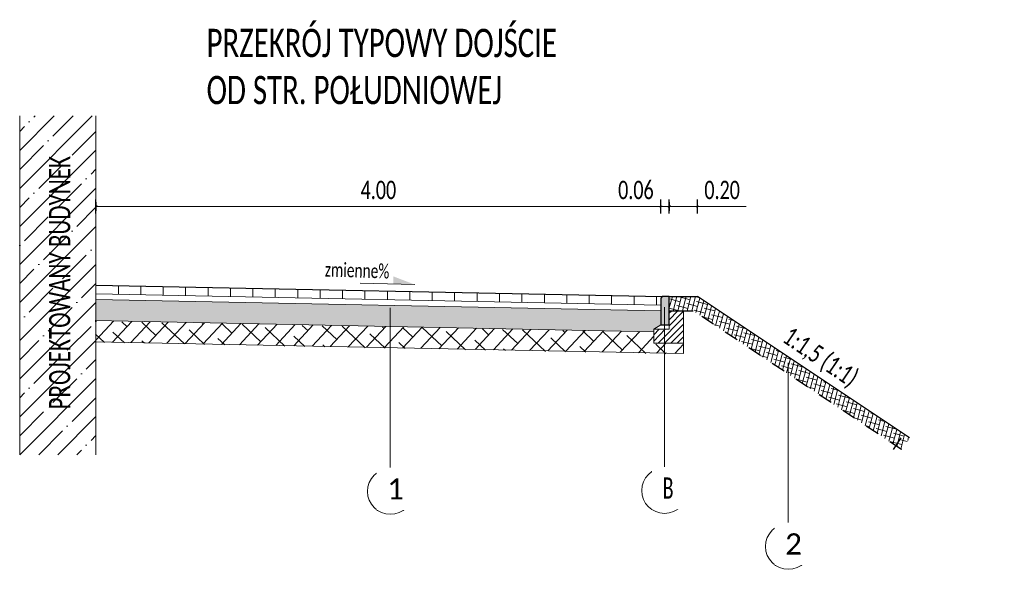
# Model space of a CAD drawing. Header units: metres. Extents: x 895653 to 4651324, y -577725 to 5338768.
# Tile 3 of 5: x 4651298.84 to 4651305.81, y 5338758.45 to 5338762.35. Entities that reach past the tile are written whole.
import ezdxf
from ezdxf.lldxf.tags import DXFTag

# ---------------------------------------------------------------- set-up
doc = ezdxf.new("R2010")
doc.units = ezdxf.units.M
doc.linetypes.add('DASHED', pattern=[0.75, 0.5, -0.25])
for name, color, linetype, lineweight in [('!0016_GM_DR_WYMIARY', 7, 'Continuous', 30), ('!009_GM_DR_OBRZEŻA', 7, 'Continuous', 15), ('00_DR_WYMIAR', 101, 'Continuous', 15), ('00_DR_WYPEŁNIENIA_INNE', 151, 'Continuous', 5), ('C-DROGI-PRZEKROJE', 7, 'Continuous', 13), ('D_wymiar', 101, 'Continuous', 30), ('Warstwa 1', 7, 'Continuous', 0)]:
    doc.layers.add(name, color=color, linetype=linetype, lineweight=lineweight)
doc.styles.add('D50_OPISY_DROGI', font='calibril.ttf', dxfattribs={"width": 0.7, "height": 0.13})
tags = doc.linetypes.add('DASH', pattern=[15, 10, -5]).pattern_tags.tags
tags[6:7] = [DXFTag(74, 4), DXFTag(75, 0), DXFTag(340, '0'), DXFTag(46, 0.0), DXFTag(50, 0.0), DXFTag(44, 0.0), DXFTag(45, 0.0)]
tags[4:5] = [DXFTag(74, 4), DXFTag(75, 0), DXFTag(340, '0'), DXFTag(46, 0.0), DXFTag(50, 0.0), DXFTag(44, 0.0), DXFTag(45, 0.0)]
doc.dimstyles.new('DROGI_50', dxfattribs={"dimtxt": 0.13, "dimasz": 0.003, "dimexe": 0.05, "dimexo": 0.01, "dimgap": 0.05, "dimtad": 1, "dimzin": 1, "dimdsep": 46, "dimtxsty": 'D50_OPISY_DROGI', "dimblk": 'znak1', "dimcen": 2.5, "dimclrd": 256, "dimclrt": 256, "dimadec": 0, "dimazin": 0, "dimtfac": 1, "dimtmove": 0, "dimatfit": 3, "dimfxl": 0.05, "dimfxlon": 1, "dimlwd": 13, "dimarcsym": 0})

# ---------------------------------------------------------------- blocks, each defined once
blk = doc.blocks.new('obrzeże 6')
at = {"layer": '!0016_GM_DR_WYMIARY', "linetype": 'Continuous', "lineweight": 30, "transparency": 33554528}
h = blk.add_hatch(color=252, dxfattribs=at)
h.dxf.hatch_style = 1
h.paths.add_polyline_path([(-0.009999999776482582, -0.2000000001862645), (0.04999999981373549, -0.2000000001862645), (0.04999999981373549, 0), (0, 0), (-0.009999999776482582, -0.009999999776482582)])
at = {"layer": '!0016_GM_DR_WYMIARY', "linetype": 'Continuous', "lineweight": 18, "transparency": 33554687}
h = blk.add_hatch(dxfattribs=at)
h.set_pattern_fill('ANSI31', color=256, scale=0.01)
h.set_pattern_definition([(45, (-0.05999999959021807, -0.3300000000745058), (-0.02245064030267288, 0.02245064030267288), [])])
h.paths.add_polyline_path([(-0.05999999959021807, -0.3300000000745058), (-0.05999999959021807, -0.2300000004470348), (0.04999999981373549, -0.2300000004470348), (0.04999999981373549, -0.2000000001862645), (0.04999999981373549, -0.1000000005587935), (0.1499999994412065, -0.1000000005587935), (0.1499999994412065, -0.3300000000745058)])
at = {"layer": '!009_GM_DR_OBRZEŻA', "linetype": 'Continuous', "lineweight": 18}
for p, q in [((0.04999999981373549, -0.1000000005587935), (0.1499999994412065, -0.1000000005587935)), ((0.1499999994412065, -0.1000000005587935), (0.1499999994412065, -0.3300000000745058)), ((-0.05999999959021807, -0.2300000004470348), (-0.009999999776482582, -0.2000000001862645)), ((0.04999999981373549, -0.2000000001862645), (0.04999999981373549, -0.2300000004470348)), ((-0.05999999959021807, -0.2300000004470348), (-0.05999999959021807, -0.3300000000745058)), ((-0.05999999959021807, -0.2300000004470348), (0.04999999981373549, -0.2300000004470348)), ((-0.05999999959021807, -0.3300000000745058), (0.1499999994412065, -0.3300000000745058))]:
    blk.add_line(p, q, dxfattribs=at)
at = {"layer": '!009_GM_DR_OBRZEŻA', "linetype": 'Continuous', "lineweight": 30}
blk.add_lwpolyline([(-0.009999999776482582, -0.2000000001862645), (0.04999999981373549, -0.2000000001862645), (0.04999999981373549, 0), (0, 0), (-0.009999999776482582, -0.009999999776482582)], close=True, dxfattribs=at)
blk = doc.blocks.new('znak1')
at = {"layer": 'D_wymiar', "color": 7, "const_width": 1, "flags": 128}
blk.add_lwpolyline([(3.535533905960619, 3.535533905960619), (-3.535533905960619, -3.535533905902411)], dxfattribs=at)
at = {"layer": 'D_wymiar', "color": 7, "flags": 128}
blk.add_lwpolyline([(0, -9.999999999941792), (0, 10)], dxfattribs=at)
blk = doc.blocks.new('*D64')
at = {"layer": '!0016_GM_DR_WYMIARY', "color": 0, "linetype": 'Continuous', "lineweight": -2}
for p, q in [((4651299.37541924, 5338760.973356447), (4651299.37541924, 5338761.073356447)), ((4651303.37541924, 5338760.973356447), (4651303.37541924, 5338761.073356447))]:
    blk.add_line(p, q, dxfattribs=at)
at = {"layer": '!0016_GM_DR_WYMIARY', "linetype": 'Continuous', "lineweight": 13}
blk.add_line((4651303.372419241, 5338761.023356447), (4651299.37841924, 5338761.023356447), dxfattribs=at)
at = {"layer": '!0016_GM_DR_WYMIARY', "linetype": 'Continuous', "lineweight": 13, "xscale": 0.003, "yscale": 0.003, "zscale": 0.003, "rotation": 180}
blk.add_blockref('znak1', (4651299.37541924, 5338761.023356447), dxfattribs=at)
at = {"layer": '!0016_GM_DR_WYMIARY', "linetype": 'Continuous', "lineweight": 13, "xscale": 0.003, "yscale": 0.003, "zscale": 0.003}
blk.add_blockref('znak1', (4651303.37541924, 5338761.023356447), dxfattribs=at)
at = {"layer": '!0016_GM_DR_WYMIARY', "linetype": 'Continuous', "lineweight": 18, "insert": (4651301.37541924, 5338761.139756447), "char_height": 0.13, "attachment_point": 5, "style": 'D50_OPISY_DROGI'}
blk.add_mtext('4.00', dxfattribs=at)
blk = doc.blocks.new('*D65')
at = {"layer": '!0016_GM_DR_WYMIARY', "color": 0, "linetype": 'Continuous', "lineweight": -2}
for p, q in [((4651303.37541924, 5338760.973356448), (4651303.37541924, 5338761.073356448)), ((4651303.43541924, 5338760.973356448), (4651303.43541924, 5338761.073356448))]:
    blk.add_line(p, q, dxfattribs=at)
at = {"layer": '!0016_GM_DR_WYMIARY', "linetype": 'Continuous', "lineweight": 13}
for p, q in [((4651303.372419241, 5338761.023356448), (4651303.028339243, 5338761.023356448)), ((4651303.43541924, 5338761.023356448), (4651303.37541924, 5338761.023356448)), ((4651303.43841924, 5338761.023356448), (4651303.441419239, 5338761.023356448))]:
    blk.add_line(p, q, dxfattribs=at)
at = {"layer": '!0016_GM_DR_WYMIARY', "linetype": 'Continuous', "lineweight": 13, "xscale": 0.003, "yscale": 0.003, "zscale": 0.003}
blk.add_blockref('znak1', (4651303.37541924, 5338761.023356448), dxfattribs=at)
at = {"layer": '!0016_GM_DR_WYMIARY', "linetype": 'Continuous', "lineweight": 13, "xscale": 0.003, "yscale": 0.003, "zscale": 0.003, "rotation": 180}
blk.add_blockref('znak1', (4651303.43541924, 5338761.023356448), dxfattribs=at)
at = {"layer": '!0016_GM_DR_WYMIARY', "linetype": 'Continuous', "lineweight": 18, "insert": (4651303.198879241, 5338761.139756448), "char_height": 0.13, "attachment_point": 5, "style": 'D50_OPISY_DROGI'}
blk.add_mtext('0.06', dxfattribs=at)
blk = doc.blocks.new('*D66')
at = {"layer": '!0016_GM_DR_WYMIARY', "color": 0, "linetype": 'Continuous', "lineweight": -2}
for p, q in [((4651303.43541924, 5338760.973356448), (4651303.43541924, 5338761.073356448)), ((4651303.63541924, 5338760.973356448), (4651303.63541924, 5338761.073356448))]:
    blk.add_line(p, q, dxfattribs=at)
at = {"layer": '!0016_GM_DR_WYMIARY', "linetype": 'Continuous', "lineweight": 13}
for p, q in [((4651303.43841924, 5338761.023356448), (4651303.632419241, 5338761.023356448)), ((4651303.63541924, 5338761.023356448), (4651303.980339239, 5338761.023356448))]:
    blk.add_line(p, q, dxfattribs=at)
at = {"layer": '!0016_GM_DR_WYMIARY', "linetype": 'Continuous', "lineweight": 13, "xscale": 0.003, "yscale": 0.003, "zscale": 0.003, "rotation": 180}
blk.add_blockref('znak1', (4651303.43541924, 5338761.023356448), dxfattribs=at)
at = {"layer": '!0016_GM_DR_WYMIARY', "linetype": 'Continuous', "lineweight": 13, "xscale": 0.003, "yscale": 0.003, "zscale": 0.003}
blk.add_blockref('znak1', (4651303.63541924, 5338761.023356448), dxfattribs=at)
at = {"layer": '!0016_GM_DR_WYMIARY', "linetype": 'Continuous', "lineweight": 18, "insert": (4651303.80937924, 5338761.139756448), "char_height": 0.13, "attachment_point": 5, "style": 'D50_OPISY_DROGI'}
blk.add_mtext('0.20', dxfattribs=at)

msp = doc.modelspace()

# ---------------------------------------------------------------- hatches: boundary and pattern name
at = {"layer": '!0016_GM_DR_WYMIARY', "linetype": 'Continuous', "lineweight": 15, "transparency": 33554648}
h = msp.add_hatch(dxfattribs=at)
h.set_pattern_fill('ANSI35', color=252, scale=0.03)
h.set_pattern_definition([(45, (4651298.83541924, 5338759.265038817), (-0.1347038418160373, 0.1347038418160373), []), (45, (4651298.97012314, 5338759.265038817), (-0.1347038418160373, 0.1347038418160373), [0.238125, -0.04762499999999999, 0, -0.04762499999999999])])
h.paths.add_polyline_path([(4651298.83541924, 5338759.265038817), (4651299.37541924, 5338759.265038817), (4651299.37541924, 5338761.665038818), (4651298.83541924, 5338761.665038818)])
at = {"layer": '!0016_GM_DR_WYMIARY', "linetype": 'Continuous', "lineweight": 18, "transparency": 33554528}
h = msp.add_hatch(dxfattribs=at)
h.set_pattern_fill('ANSI31', color=252, scale=0.05, angle=45)
h.set_pattern_definition([(90, (4651299.37541924, 5338760.32502682), (-0.15875, 9.720633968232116e-18), [])])
h.paths.add_polyline_path([(4651299.37541924, 5338760.405026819), (4651299.37541924, 5338760.465038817), (4651303.38541924, 5338760.385038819), (4651303.37541924, 5338760.375038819), (4651303.37541924, 5338760.32502682)])
at = {"layer": '00_DR_WYPEŁNIENIA_INNE'}
h = msp.add_hatch(dxfattribs=at)
h.set_pattern_fill('GRAVEL', color=8, scale=0.005, angle=180)
h.set_pattern_definition([(408.0127875, (4651299.283979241, 5338760.008988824), (1.01600000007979, 1.142999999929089), [0.017086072, -1.69152418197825]), (364.969741, (4651299.295409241, 5338760.021688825), (-1.523999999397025, -0.127000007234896), [0.029320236, -2.9027024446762]), (312.5104471, (4651299.32461924, 5338760.024228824), (-1.270000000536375, 1.396999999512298), [0.020674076, -2.046736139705]), (447.273689, (4651299.374149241, 5338760.055978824), (-0.1270000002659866, -2.539999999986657), [0.026700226, -2.6433218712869]), (472.8336541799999, (4651299.37541924, 5338760.082648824), (0.6350000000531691, -1.523999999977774), [0.026181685, -2.5919903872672]), (537.273689, (4651299.36525924, 5338760.106778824), (2.539999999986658, -0.1270000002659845), [0.026700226, -2.6433218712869]), (217.69424047, (4651299.338589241, 5338760.108048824), (1.650999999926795, 1.270000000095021), [0.035309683, -3.49565576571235]), (252.25532837, (4651299.31064924, 5338760.086458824), (-0.8890000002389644, -2.793999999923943), [0.033335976, -3.30026283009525]), (301.4295656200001, (4651299.30048924, 5338760.054708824), (1.016000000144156, -1.650999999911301), [0.02679065, -2.6522772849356]), (355.2363583, (4651299.31445924, 5338760.031848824), (-1.396999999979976, 0.1270000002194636), [0.030585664, -1.4986968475]), (402.3974378, (4651299.34493924, 5338760.029308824), (1.523999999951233, 1.397000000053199), [0.03955389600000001, -3.91583862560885]), (318.81407483, (4651299.24841924, 5338760.057248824), (0.8889999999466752, -0.7620000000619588), [0.013500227, -1.3365282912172]), (351.4692344, (4651299.25857924, 5338760.048358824), (-1.651000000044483, 0.2539999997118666), [0.025684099, -2.542731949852]), (404.9999999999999, (4651299.283979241, 5338760.044548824), (1.776356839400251e-17, 0.1270000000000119), [0.017960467, -0.1616446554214]), (383.19859051, (4651299.29286924, 5338760.029308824), (-0.6350000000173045, -0.2539999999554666), [0.009672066, -0.9575311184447]), (471.80140949, (4651299.30175924, 5338760.033118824), (0.1270000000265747, -0.3809999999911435), [0.013678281, -0.6702376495]), (210.96375653, (4651299.296679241, 5338760.045818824), (-0.3810000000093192, -0.2539999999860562), [0.022215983, -0.7183149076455]), (341.56505118, (4651299.27762924, 5338760.034388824), (-0.2540000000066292, 0.1269999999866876), [0.016064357, -0.3855449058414]), (196.389540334, (4651299.37541924, 5338760.033118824), (-1.270000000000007, -0.3810000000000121), [0.0225044, -2.22794133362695]), (250.34617594, (4651299.35382924, 5338760.026768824), (0.5080000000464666, 1.39699999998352), [0.018879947, -1.86911078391]), (473.19859051, (4651299.27762924, 5338760.008988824), (0.2539999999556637, -0.6350000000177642), [0.019344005, -0.9478591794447]), (523.6104596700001, (4651299.27000924, 5338760.026768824), (1.270000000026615, -0.3809999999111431), [0.0225044, -2.227941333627]), (519.44395478, (4651299.37541924, 5338760.111858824), (0.6349999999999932, -0.2540000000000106), [0.02170176, -1.0633867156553]), (474.7751406, (4651299.35509924, 5338760.119478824), (0.6350000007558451, -1.396999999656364), [0.018183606, -1.800179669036]), (246.80140949, (4651299.276359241, 5338760.135988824), (-0.2539999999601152, -0.6350000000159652), [0.019344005, -0.9478591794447]), (197.35402464, (4651299.26873924, 5338760.118208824), (1.650999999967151, 0.5080000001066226), [0.021289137, -2.10761879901]), (249.44395478, (4651299.338589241, 5338760.135988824), (0.254000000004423, 0.6349999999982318), [0.01085088, -1.0742375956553]), (281.309932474, (4651299.283979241, 5338760.135988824), (0.12700000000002, -0.5080000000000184), [0.00647573, -0.6410997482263]), (345.963756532, (4651299.285249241, 5338760.129638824), (-0.3809999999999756, 0.1269999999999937), [0.026181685, -0.49745272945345]), (366.00900596, (4651299.31064924, 5338760.123288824), (-1.269999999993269, -0.1270000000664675), [0.02426335, -2.40206824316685]), (483.69006753, (4651299.296679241, 5338760.057248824), (0.1270000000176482, -0.2539999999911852), [0.018316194, -0.439588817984]), (533.15722659, (4651299.286519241, 5338760.072488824), (-2.159000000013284, 0.2539999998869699), [0.031977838, -3.16580045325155]), (240.9453959, (4651299.254769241, 5338760.076298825), (0.5080000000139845, 0.8889999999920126), [0.013075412, -1.2944696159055]), (270, (4651299.24841924, 5338760.064868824), (0.127, -0.127), [0.00762, -0.11938]), (300.25643716, (4651299.31318924, 5338760.119478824), (-0.5079999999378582, 0.8890000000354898), [0.017643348, -1.74669703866]), (228.0127875, (4651299.32207924, 5338760.104238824), (-1.016000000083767, -1.14299999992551), [0.034172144, -1.67443810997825]), (180, (4651299.29921924, 5338760.078838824), (-0.127, -0.127), [0.03302, -0.09398]), (505.3048465, (4651299.26619924, 5338760.078838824), (-1.270000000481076, 0.8889999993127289), [0.020080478, -1.987965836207]), (434.0546041, (4651299.24968924, 5338760.090268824), (0.1269999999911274, 0.5080000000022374), [0.018491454, -0.9060825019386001]), (387.64597536, (4651299.254769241, 5338760.108048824), (2.413000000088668, 1.269999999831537), [0.030107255, -2.9806232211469]), (355.42607874, (4651299.28143924, 5338760.122018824), (1.650999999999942, -0.1269999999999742), [0.03185147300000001, -3.153292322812])])
h.paths.add_polyline_path([(4651299.37541924, 5338760.214988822), (4651299.37541924, 5338760.365018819), (4651303.37541924, 5338760.285018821), (4651303.37541924, 5338760.185038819), (4651303.325419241, 5338760.155038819), (4651303.325419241, 5338760.135988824)])
at = {"layer": '00_DR_WYPEŁNIENIA_INNE', "transparency": 33554572}
h = msp.add_hatch(dxfattribs=at)
h.set_pattern_fill('ANSI38', color=252, scale=0.01, angle=30)
h.set_pattern_definition([(74.99999999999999, (4651303.49541924, 5338759.30183379), (-0.03066814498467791, 0.008217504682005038), []), (165, (4651303.49541924, 5338759.30183379), (-0.06955379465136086, -0.01423313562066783), [0.079375, -0.047625])])
h.paths.add_polyline_path([(4651303.43541924, 5338760.28503882), (4651303.43541924, 5338760.385038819), (4651303.63541924, 5338760.385038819), (4651305.13541924, 5338759.385038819), (4651305.079949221, 5338759.30183379), (4651303.605141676, 5338760.28503882)])
at = {"layer": '00_DR_WYPEŁNIENIA_INNE'}
h = msp.add_hatch(dxfattribs=at)
h.set_pattern_fill('ANSI38', color=8, scale=0.02999999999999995, angle=1.718701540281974)
h.set_pattern_definition([(46.71870154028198, (9256869.736330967, 10624243.4519394), (-0.06934167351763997, 0.06530156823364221), []), (136.718701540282, (9256869.736330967, 10624243.4519394), (-0.2039849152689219, 0.0612614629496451), [0.238125, -0.142875])])
h.paths.add_polyline_path([(4651299.37541924, 5338760.064958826), (4651303.53541924, 5338759.981758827), (4651303.53541924, 5338760.055038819), (4651303.325419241, 5338760.055038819), (4651303.325419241, 5338760.135988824), (4651299.37541924, 5338760.214988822)])

# ---------------------------------------------------------------- linework, layer by layer
at = {"layer": '!0016_GM_DR_WYMIARY', "linetype": 'DASH', "lineweight": 18, "ltscale": 0.03}
for p, q in [((4651298.83541924, 5338761.665038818), (4651298.83541924, 5338759.265038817)), ((4651299.37541924, 5338761.665038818), (4651299.37541924, 5338759.265038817))]:
    msp.add_line(p, q, dxfattribs=at)
at = {"layer": '!0016_GM_DR_WYMIARY', "linetype": 'Continuous', "lineweight": 30}
for p, q in [((4651299.37541924, 5338760.465038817), (4651303.38541924, 5338760.385038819)), ((4651305.075419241, 5338759.385038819), (4651305.019949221, 5338759.30183379))]:
    msp.add_line(p, q, dxfattribs=at)
at = {"layer": '!0016_GM_DR_WYMIARY', "color": 251, "linetype": 'Continuous', "lineweight": 20}
for p, q in [((4651299.37341964, 5338760.365058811), (4651303.37541924, 5338760.285018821)), ((4651299.37421948, 5338760.405050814), (4651303.37541924, 5338760.32502682)), ((4651299.37042024, 5338760.215088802), (4651303.325419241, 5338760.135988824)), ((4651299.36742084, 5338760.065118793), (4651303.53541924, 5338759.981758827)), ((4651303.53541924, 5338760.055038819), (4651303.53541924, 5338759.981758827))]:
    msp.add_line(p, q, dxfattribs=at)
at = {"layer": '!0016_GM_DR_WYMIARY', "linetype": 'DASHED', "lineweight": 25}
for p, q in [((4651303.43541924, 5338760.385038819), (4651303.63541924, 5338760.385038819)), ((4651303.43541924, 5338760.285038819), (4651303.605141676, 5338760.28503882))]:
    msp.add_line(p, q, dxfattribs=at)
at = {"layer": '!0016_GM_DR_WYMIARY', "linetype": 'Continuous', "lineweight": 25}
msp.add_line((4651305.13541924, 5338759.385038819), (4651303.63541924, 5338760.385038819), dxfattribs=at)
at = {"layer": '!0016_GM_DR_WYMIARY', "linetype": 'DASHED', "lineweight": 25, "ltscale": 0.2}
msp.add_line((4651305.079949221, 5338759.30183379), (4651303.605141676, 5338760.28503882), dxfattribs=at)
at = {"layer": '00_DR_WYMIAR', "color": 7, "linetype": 'Continuous', "lineweight": 13}
msp.add_line((4651301.459666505, 5338760.305127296), (4651301.459666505, 5338759.167387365), dxfattribs=at)
at = {"layer": 'Warstwa 1', "color": 7, "linetype": 'Continuous', "lineweight": 20}
for centre in [(4651301.459666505, 5338759.005729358), (4651304.277869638, 5338758.615849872)]:
    msp.add_circle(centre, 0.1616580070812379, dxfattribs=at)

# ---------------------------------------------------------------- block references
at = {"layer": '!0016_GM_DR_WYMIARY', "linetype": 'Continuous', "lineweight": 30}
msp.add_blockref('obrzeże 6', (4651303.38541924, 5338760.385038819), dxfattribs=at)

# ---------------------------------------------------------------- texts
at = {"layer": '!0016_GM_DR_WYMIARY', "linetype": 'Continuous', "lineweight": 18, "attachment_point": 1, "style": 'D50_OPISY_DROGI'}
for s, insert, char_height, width, rotation in [('PROJEKTOWANY BUDYNEK', (4651299.043385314, 5338759.58596514), 0.15, 2.494811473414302, 90), ('1:1,5 (1:1)', (4651304.301503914, 5338760.178077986), 0.13, 2.652249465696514, 325.8701904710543)]:
    msp.add_mtext(s, dxfattribs=dict(at, insert=insert, char_height=char_height, width=width, rotation=rotation))
at = {"layer": 'C-DROGI-PRZEKROJE', "color": 7, "lineweight": 30, "insert": (4651300.158839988, 5338762.281273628), "char_height": 0.2, "width": 4.416614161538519, "attachment_point": 1, "style": 'D50_OPISY_DROGI', "bg_fill": 2}
msp.add_mtext('PRZEKRÓJ TYPOWY DOJŚCIE\\POD STR. POŁUDNIOWEJ', dxfattribs=at)

# ---------------------------------------------------------------- dimensions: what is measured, and where the dimension line sits
at = {"layer": '!0016_GM_DR_WYMIARY', "linetype": 'Continuous', "lineweight": 18}
for p1, p2, distance, picture, middle in [((4651303.37541924, 5338760.32502682), (4651299.37541924, 5338760.32502682), -0.6983296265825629, '*D64', (4651301.37541924, 5338761.139756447)), ((4651303.43541924, 5338760.285038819), (4651303.37541924, 5338760.285038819), -0.7383176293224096, '*D65', (4651303.198879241, 5338761.139756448)), ((4651303.43541924, 5338760.385038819), (4651303.63541924, 5338760.385038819), 0.6383176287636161, '*D66', (4651303.80937924, 5338761.139756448))]:
    dim = msp.add_aligned_dim(p1=p1, p2=p2, distance=distance, dimstyle='DROGI_50', dxfattribs=at)
    dim.commit()
    dim.dimension.update_dxf_attribs({"geometry": picture, "text_midpoint": middle})

# ---------------------------------------------------------------- next in the draw order: texts
at = {"layer": 'C-DROGI-PRZEKROJE', "color": 7, "lineweight": 13, "insert": (4651300.998471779, 5338760.627339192), "char_height": 0.1, "width": 0.6640649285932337, "attachment_point": 1, "rotation": 358.2217616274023, "style": 'D50_OPISY_DROGI', "bg_fill": 2}
msp.add_mtext('zmienne%', dxfattribs=at)
at = {"layer": 'Warstwa 1', "color": 7, "linetype": 'Continuous', "lineweight": 30, "insert": (4651301.437741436, 5338759.098712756), "char_height": 0.15, "width": 3.487360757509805, "attachment_point": 1, "style": 'D50_OPISY_DROGI', "bg_fill": 2}
msp.add_mtext('{\\W1;1}', dxfattribs=at)

# ---------------------------------------------------------------- next in the draw order: hatches: boundary and pattern name
at = {"layer": '00_DR_WYMIAR', "lineweight": 20, "transparency": 33554600}
h = msp.add_hatch(color=7, dxfattribs=at)
h.dxf.hatch_style = 1
h.paths.add_polyline_path([(4651301.634222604, 5338760.469729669), (4651301.482180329, 5338760.528098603), (4651301.480466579, 5338760.473856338)])

# ---------------------------------------------------------------- next in the draw order: linework, layer by layer
at = {"layer": '00_DR_WYMIAR', "color": 7, "linetype": 'Continuous', "lineweight": 13}
msp.add_line((4651303.402063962, 5338760.310934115), (4651303.402063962, 5338759.173194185), dxfattribs=at)
at = {"layer": 'C-DROGI-PRZEKROJE', "lineweight": 20}
msp.add_line((4651301.246522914, 5338760.48013517), (4651301.634222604, 5338760.469729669), dxfattribs=at)
at = {"layer": 'Warstwa 1', "color": 7, "linetype": 'Continuous', "lineweight": 20}
msp.add_circle((4651303.402063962, 5338759.011536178), 0.1616580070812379, dxfattribs=at)

# ---------------------------------------------------------------- next in the draw order: texts
at = {"layer": 'Warstwa 1', "color": 7, "linetype": 'Continuous', "lineweight": 30, "insert": (4651303.388693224, 5338759.104519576), "char_height": 0.15, "width": 3.487360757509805, "attachment_point": 1, "style": 'D50_OPISY_DROGI', "bg_fill": 2}
msp.add_mtext('{\\W0.6;B}', dxfattribs=at)

# ---------------------------------------------------------------- next in the draw order: linework, layer by layer
at = {"layer": '00_DR_WYMIAR', "color": 7, "linetype": 'Continuous', "lineweight": 13}
msp.add_line((4651304.277869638, 5338759.91524781), (4651304.277869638, 5338758.77750788), dxfattribs=at)

# ---------------------------------------------------------------- next in the draw order: texts
at = {"layer": 'Warstwa 1', "color": 7, "linetype": 'Continuous', "lineweight": 30, "insert": (4651304.25594457, 5338758.708833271), "char_height": 0.15, "width": 3.487360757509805, "attachment_point": 1, "style": 'D50_OPISY_DROGI', "bg_fill": 2}
msp.add_mtext('{\\W1;2}', dxfattribs=at)

doc.saveas('drawing.dxf')
